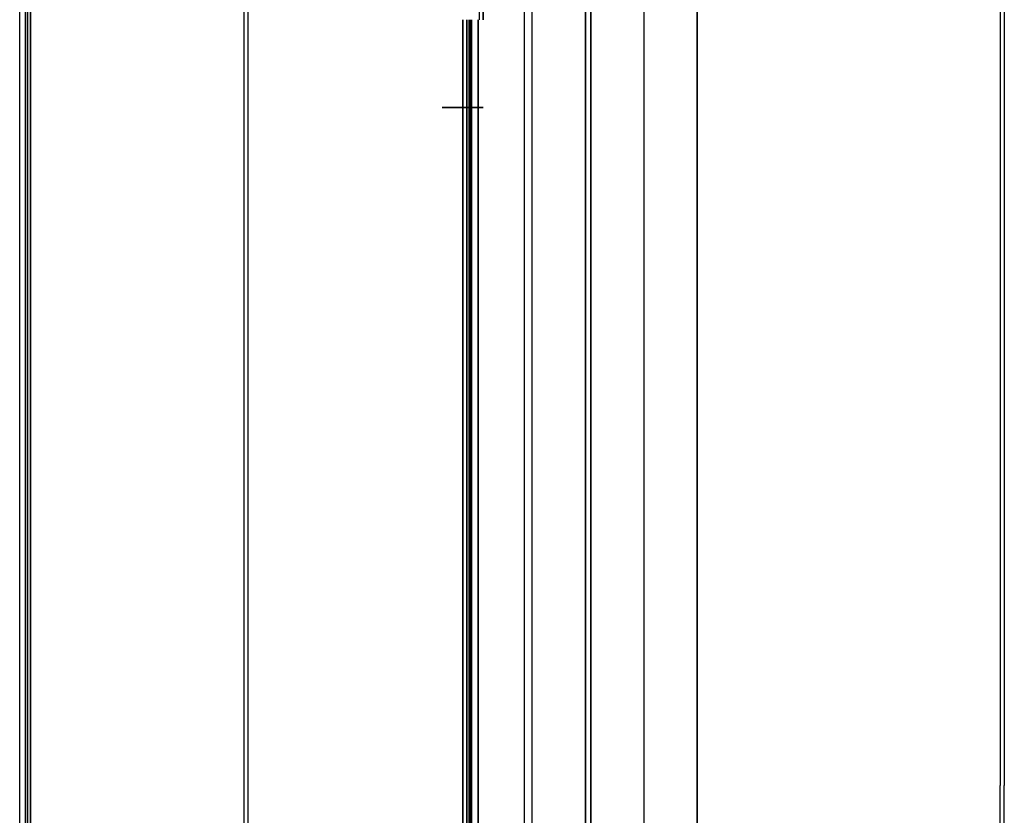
# Model space of a CAD drawing. Header units: millimetres. Extents: x -1030 to 192, y -442 to 180.
# Tile 75 of 256: x -1019 to -844, y -126 to 16. Entities that reach past the tile are written whole.
import ezdxf

# ---------------------------------------------------------------- set-up
doc = ezdxf.new("R2010")
doc.units = ezdxf.units.MM
doc.header["$MEASUREMENT"] = 0
doc.layers.add('OVIDIO 120x60x72h', color=7, linetype='Continuous')

msp = doc.modelspace()

# ---------------------------------------------------------------- linework, layer by layer
at = {"layer": 'OVIDIO 120x60x72h'}
for points in [[(-1018.939640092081, -131.0045974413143), (-1018.939640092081, 153.6748277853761)], [(-1017.887569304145, 153.2952962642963), (-1017.887569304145, -131.0045974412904)], [(-1017.887569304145, -131.0045974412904), (-1017.887569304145, 153.2952962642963)], [(-1017.479766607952, -131.0045974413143), (-1017.479766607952, 153.6749763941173)], [(-1016.993142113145, 153.6748277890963), (-1016.993142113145, -131.0045974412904)], [(-1016.993142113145, -131.0045974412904), (-1016.993142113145, 153.6748277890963)], [(-979.0583896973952, -131.0045974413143), (-979.0583896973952, 81.0194773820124)], [(-978.3875693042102, -131.0045974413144), (-978.3875693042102, 81.01947738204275)], [(-937.3223217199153, 78.8224828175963), (-937.3223217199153, 15.57344792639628)], [(-936.6515013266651, 78.82248281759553), (-936.6515013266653, 15.57344792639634)], [(-936.6515013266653, 15.57344792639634), (-936.6515013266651, 78.82248281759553)], [(-929.3517740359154, 77.89440829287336), (-929.3517740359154, -131.0045974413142)], [(-928.0101332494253, 77.89440829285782), (-928.0101332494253, -131.0045974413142)], [(-918.4743379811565, 67.32838998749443), (-918.4743379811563, -131.0045974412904)], [(-918.4743379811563, -131.0045974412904), (-918.4743379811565, 67.32838998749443)], [(-917.5351894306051, 65.92389549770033), (-917.5351894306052, -131.0045974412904)], [(-917.5351894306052, -131.0045974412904), (-917.5351894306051, 65.92389549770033)], [(-917.5351894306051, -131.0045974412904), (-917.5351894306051, 65.92389549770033)], [(-917.5351894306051, 65.92389549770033), (-917.5351894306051, -131.0045974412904)], [(-844.8153217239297, 61.2767215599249), (-844.8153217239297, -120.4457563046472)], [(-844.0902851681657, 61.27693283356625), (-844.0902851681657, -120.4457563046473)], [(-908.0951894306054, 56.56525091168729), (-908.0951894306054, -131.0045974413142)], [(-908.0951894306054, 56.56525091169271), (-908.0951894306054, -131.0045974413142)], [(-898.6551894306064, -131.0045974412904), (-898.6551894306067, 42.15469358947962)], [(-898.6551894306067, 42.15469358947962), (-898.6551894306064, -131.0045974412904)], [(-898.6551894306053, 42.1546897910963), (-898.6551894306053, -131.0045974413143)], [(-898.6551894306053, -131.0045974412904), (-898.6551894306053, 42.15468816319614)], [(-898.6551894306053, 42.15468816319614), (-898.6551894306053, -131.0045974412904)], [(-940.2292100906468, -131.0045974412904), (-940.2292100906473, 15.57344792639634)], [(-940.2292100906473, 15.57344792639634), (-940.2292100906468, -131.0045974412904)], [(-939.5583896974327, -131.0045974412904), (-939.5583896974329, 15.57344792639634)], [(-939.5583896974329, 15.57344792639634), (-939.5583896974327, -131.0045974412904)], [(-939.1766690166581, 15.57344792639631), (-939.1766690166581, -131.0045974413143)], [(-938.8875693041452, -131.0045974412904), (-938.8875693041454, 15.57344792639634)], [(-938.8875693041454, 15.57344792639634), (-938.8875693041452, -131.0045974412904)], [(-938.7023273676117, 15.57344792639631), (-938.7023273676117, -131.0045974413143)], [(-937.5459285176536, -131.0045974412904), (-937.5459285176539, 15.57344792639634)], [(-937.5459285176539, 15.57344792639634), (-937.5459285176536, -131.0045974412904)], [(-844.8153217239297, -302.1682341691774), (-844.8153217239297, -120.4457563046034)], [(-844.0902851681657, -302.1684454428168), (-844.0902851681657, -120.4457563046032)]]:
    msp.add_lwpolyline(points, dxfattribs=at)
at = {"layer": 'OVIDIO 120x60x72h', "extrusion": (0.1089792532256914, -0.2028516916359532, 0.9731262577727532)}
for points in [[(-823.5389715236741, 773.6560759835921), (-823.5389715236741, 613.0002315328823)], [(-823.5389715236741, 613.0002315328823), (-823.5389715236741, 773.6560759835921)]]:
    msp.add_lwpolyline(points, dxfattribs=at)
at = {"layer": 'OVIDIO 120x60x72h', "extrusion": (0.9999999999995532, 9.452204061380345e-07, 0)}
for points in [[(-131.0036359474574, 754.6316265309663), (153.2962577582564, 754.6310890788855)], [(153.2962577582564, 754.6310890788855), (-131.0036359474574, 754.6316265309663)]]:
    msp.add_lwpolyline(points, dxfattribs=at)
at = {"layer": 'OVIDIO 120x60x72h', "extrusion": (1, 0, 0)}
for points in [[(-131.0045974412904, 755.5783022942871), (153.6748277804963, 755.5783021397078)], [(153.6748277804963, 755.5783021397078), (-131.0045974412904, 755.5783022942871)], [(15.57344792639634, 717.8143706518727), (78.82248281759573, 717.8143706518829)], [(78.82248281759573, 717.8143706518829), (15.57344792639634, 717.8143706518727)], [(67.32838998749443, 754.16869734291), (-131.0045974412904, 754.1686973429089)], [(-131.0045974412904, 754.1686973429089), (67.32838998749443, 754.16869734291)]]:
    msp.add_lwpolyline(points, dxfattribs=at)
at = {"layer": 'OVIDIO 120x60x72h', "extrusion": (0, 1, 0)}
for points in [[(943.2275991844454, 717.6365142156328), (943.8984195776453, 716.2948734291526)], [(940.2292100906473, 714.4602686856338), (943.8984195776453, 716.2948734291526)], [(943.8984195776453, 716.2948734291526), (943.2275991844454, 717.6365142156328)], [(943.8984195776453, 716.2948734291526), (940.2292100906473, 714.4602686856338)], [(939.8937998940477, 715.1310890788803), (943.56300938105, 716.9656938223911)], [(943.2275991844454, 717.6365142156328), (939.5583896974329, 715.8019094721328)], [(939.5583896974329, 715.8019094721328), (943.2275991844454, 717.6365142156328)], [(942.0638148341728, 715.3775710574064), (941.3929944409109, 716.719211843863)], [(940.2292100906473, 714.4602686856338), (939.5583896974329, 715.8019094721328)], [(937.5459285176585, 715.3546958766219), (937.5662218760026, 715.3152109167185), (937.5875807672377, 715.2758375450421), (937.6100150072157, 715.2366134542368), (937.6335328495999, 715.1975774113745), (937.6581408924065, 715.1587691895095), (937.6838439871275, 715.1202294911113), (937.710645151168, 715.0819998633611), (937.7385454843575, 715.0441226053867), (937.7675440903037, 715.0066406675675), (937.7976380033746, 714.9695975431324), (937.8288221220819, 714.9330371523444), (937.8610891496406, 714.8970037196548), (937.8944295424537, 714.8615416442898), (937.928831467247, 714.8266953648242), (937.9642807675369, 714.7925092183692), (938.0007609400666, 714.7590272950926), (938.0382531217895, 714.7262932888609), (938.0767360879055, 714.6943503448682), (938.1161862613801, 714.6632409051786), (938.1565777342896, 714.6330065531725), (938.1978823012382, 714.6036878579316), (938.2400695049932, 714.5753242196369), (938.283106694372, 714.5479537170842), (938.3269590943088, 714.5216129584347), (938.3715898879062, 714.4963369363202), (938.4169603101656, 714.4721588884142), (938.4630297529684, 714.4491101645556), (938.5097558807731, 714.4272201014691), (938.5570947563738, 714.4065159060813), (938.605000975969, 714.3870225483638), (938.6534278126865, 714.3687626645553), (938.7023273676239, 714.3517564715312), (938.7516507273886, 714.3360216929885), (938.8013481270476, 714.3215734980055), (938.8513691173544, 714.3084244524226), (938.9016627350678, 714.2965844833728), (938.9521776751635, 714.2860608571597), (939.002862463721, 714.2768581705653), (939.053665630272, 714.268978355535), (939.104535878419, 714.2624206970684), (939.1554222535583, 714.2571818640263), (939.206274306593, 714.2532559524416), (939.257042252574, 714.2506345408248), (939.3076771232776, 714.2493067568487), (939.3581309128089, 714.2492593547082), (939.4083567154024, 714.2504768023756), (939.4583088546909, 714.2529413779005), (939.5079430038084, 714.2566332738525), (939.5572162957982, 714.2615307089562), (939.6060874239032, 714.2676100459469), (939.6545167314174, 714.274845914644), (939.7024662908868, 714.2832113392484), (939.7498999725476, 714.2926778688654), (939.7967835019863, 714.3032157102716), (939.8430845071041, 714.3147938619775), (939.8887725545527, 714.3273802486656), (939.9338191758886, 714.3409418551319), (939.9781978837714, 714.355444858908), (940.0218841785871, 714.3708547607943), (940.0648555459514, 714.3871365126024), (940.1070914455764, 714.4042546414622), (940.1485732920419, 714.4221733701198), (940.1892844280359, 714.4408567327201), (940.2292100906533, 714.4602686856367)], [(939.5583896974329, 715.8019094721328), (940.2292100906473, 714.4602686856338)], [(940.2292100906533, 714.4602686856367), (940.1892844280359, 714.4408567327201), (940.1485732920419, 714.4221733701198), (940.1070914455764, 714.4042546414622), (940.0648555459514, 714.3871365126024), (940.0218841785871, 714.3708547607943), (939.9781978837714, 714.355444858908), (939.9338191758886, 714.3409418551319), (939.8887725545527, 714.3273802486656), (939.8430845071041, 714.3147938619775), (939.7967835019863, 714.3032157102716), (939.7498999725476, 714.2926778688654), (939.7024662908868, 714.2832113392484), (939.6545167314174, 714.274845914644), (939.6060874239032, 714.2676100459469), (939.5572162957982, 714.2615307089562), (939.5079430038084, 714.2566332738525), (939.4583088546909, 714.2529413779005), (939.4083567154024, 714.2504768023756), (939.3581309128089, 714.2492593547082), (939.3076771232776, 714.2493067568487), (939.257042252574, 714.2506345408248), (939.206274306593, 714.2532559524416), (939.1554222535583, 714.2571818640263), (939.104535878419, 714.2624206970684), (939.053665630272, 714.268978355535), (939.002862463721, 714.2768581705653), (938.9521776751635, 714.2860608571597), (938.9016627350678, 714.2965844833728), (938.8513691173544, 714.3084244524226), (938.8013481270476, 714.3215734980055), (938.7516507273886, 714.3360216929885), (938.7023273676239, 714.3517564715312), (938.6534278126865, 714.3687626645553), (938.605000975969, 714.3870225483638), (938.5570947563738, 714.4065159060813), (938.5097558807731, 714.4272201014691), (938.4630297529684, 714.4491101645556), (938.4169603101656, 714.4721588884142), (938.3715898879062, 714.4963369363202), (938.3269590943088, 714.5216129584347), (938.283106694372, 714.5479537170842), (938.2400695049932, 714.5753242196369), (938.1978823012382, 714.6036878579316), (938.1565777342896, 714.6330065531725), (938.1161862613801, 714.6632409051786), (938.0767360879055, 714.6943503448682), (938.0382531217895, 714.7262932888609), (938.0007609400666, 714.7590272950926), (937.9642807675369, 714.7925092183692), (937.928831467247, 714.8266953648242), (937.8944295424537, 714.8615416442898), (937.8610891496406, 714.8970037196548), (937.8288221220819, 714.9330371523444), (937.7976380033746, 714.9695975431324), (937.7675440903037, 715.0066406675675), (937.7385454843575, 715.0441226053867), (937.710645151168, 715.0819998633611), (937.6838439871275, 715.1202294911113), (937.6581408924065, 715.1587691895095), (937.6335328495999, 715.1975774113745), (937.6100150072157, 715.2366134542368), (937.5875807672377, 715.2758375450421), (937.5662218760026, 715.3152109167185), (937.5459285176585, 715.3546958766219)], [(938.2328031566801, 714.5800992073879), (939.7819964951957, 715.3546958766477)], [(939.5583896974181, 715.8019094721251), (939.5484082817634, 715.7970564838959), (939.5382304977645, 715.7923856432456), (939.5278600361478, 715.787905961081), (939.5173010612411, 715.783626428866), (939.5065582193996, 715.7795559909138), (939.4956366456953, 715.775703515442), (939.4845419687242, 715.772077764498), (939.4732803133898, 715.7686873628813), (939.4618583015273, 715.7655407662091), (939.4502830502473, 715.7626462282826), (939.4385621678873, 715.760011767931), (939.4267037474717, 715.7576451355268), (939.4147163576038, 715.7555537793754), (939.4026090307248, 715.7537448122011), (939.3903912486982, 715.7522249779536), (939.3780729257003, 715.7510006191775), (939.3656643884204, 715.7500776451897), (939.353176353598, 715.7494615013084), (939.3406199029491, 715.7491571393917), (939.3280064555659, 715.7491689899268), (939.3153477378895, 715.7495009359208), (939.3026557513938, 715.7501562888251), (939.2899427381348, 715.7511377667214), (939.2772211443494, 715.7524474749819), (939.264503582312, 715.7540868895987), (939.2518027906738, 715.7560568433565), (939.239131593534, 715.7583575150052), (939.2265028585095, 715.7609884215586), (939.2139294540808, 715.7639484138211), (939.2014242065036, 715.767235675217), (939.1889998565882, 715.770847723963), (939.1766690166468, 715.7747814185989), (939.164444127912, 715.7790329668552), (939.152337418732, 715.7835979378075), (939.1403608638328, 715.7884712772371), (939.128526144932, 715.7936473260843), (939.1168446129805, 715.7991198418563), (939.1053272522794, 715.8048820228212), (939.0939846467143, 715.810926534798), (939.0828269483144, 715.8172455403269), (939.0718638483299, 715.8238307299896), (939.0611045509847, 715.830673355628), (939.0505577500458, 715.837764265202), (939.0402316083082, 715.8450939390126), (939.0301337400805, 715.8526525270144), (939.0202711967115, 715.8604298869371), (939.0106504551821, 715.8684156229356), (939.001277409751, 715.876599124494), (938.9921573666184, 715.8849696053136), (938.9832950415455, 715.8935161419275), (938.9746945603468, 715.9022277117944), (938.9663594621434, 715.9110932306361), (938.9582927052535, 715.9201015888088), (938.9504966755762, 715.9292416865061), (938.9429731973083, 715.9385024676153), (938.9357235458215, 715.9478729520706), (938.928748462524, 715.9573422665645), (938.9220481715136, 715.9668996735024), (938.9156223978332, 715.9765345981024), (938.9094703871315, 715.9862366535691), (938.9035909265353, 715.9959956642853), (938.8979823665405, 716.0058016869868), (938.8926426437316, 716.0156450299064), (938.8875693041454, 716.0255162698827)], [(938.8875693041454, 716.0255162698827), (938.8926426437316, 716.0156450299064), (938.8979823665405, 716.0058016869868), (938.9035909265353, 715.9959956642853), (938.9094703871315, 715.9862366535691), (938.9156223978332, 715.9765345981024), (938.9220481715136, 715.9668996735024), (938.928748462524, 715.9573422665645), (938.9357235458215, 715.9478729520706), (938.9429731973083, 715.9385024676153), (938.9504966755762, 715.9292416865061), (938.9582927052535, 715.9201015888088), (938.9663594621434, 715.9110932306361), (938.9746945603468, 715.9022277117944), (938.9832950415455, 715.8935161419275), (938.9921573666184, 715.8849696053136), (939.001277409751, 715.876599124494), (939.0106504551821, 715.8684156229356), (939.0202711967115, 715.8604298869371), (939.0301337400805, 715.8526525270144), (939.0402316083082, 715.8450939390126), (939.0505577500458, 715.837764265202), (939.0611045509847, 715.830673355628), (939.0718638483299, 715.8238307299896), (939.0828269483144, 715.8172455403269), (939.0939846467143, 715.810926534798), (939.1053272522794, 715.8048820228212), (939.1168446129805, 715.7991198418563), (939.128526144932, 715.7936473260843), (939.1403608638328, 715.7884712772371), (939.152337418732, 715.7835979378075), (939.164444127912, 715.7790329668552), (939.1766690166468, 715.7747814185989), (939.1889998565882, 715.770847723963), (939.2014242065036, 715.767235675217), (939.2139294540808, 715.7639484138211), (939.2265028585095, 715.7609884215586), (939.239131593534, 715.7583575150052), (939.2518027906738, 715.7560568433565), (939.264503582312, 715.7540868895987), (939.2772211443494, 715.7524474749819), (939.2899427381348, 715.7511377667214), (939.3026557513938, 715.7501562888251), (939.3153477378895, 715.7495009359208), (939.3280064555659, 715.7491689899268), (939.3406199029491, 715.7491571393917), (939.353176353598, 715.7494615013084), (939.3656643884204, 715.7500776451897), (939.3780729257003, 715.7510006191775), (939.3903912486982, 715.7522249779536), (939.4026090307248, 715.7537448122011), (939.4147163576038, 715.7555537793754), (939.4267037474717, 715.7576451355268), (939.4385621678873, 715.760011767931), (939.4502830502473, 715.7626462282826), (939.4618583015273, 715.7655407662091), (939.4732803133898, 715.7686873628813), (939.4845419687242, 715.772077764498), (939.4956366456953, 715.775703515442), (939.5065582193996, 715.7795559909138), (939.5173010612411, 715.783626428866), (939.5278600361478, 715.787905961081), (939.5382304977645, 715.7923856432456), (939.5484082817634, 715.7970564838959), (939.5583896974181, 715.8019094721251)], [(938.4403557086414, 715.8019094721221), (939.2149523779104, 714.2527161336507)], [(938.8875693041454, 716.0255162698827), (937.5459285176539, 715.3546958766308)], [(937.5459285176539, 715.3546958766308), (938.8875693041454, 716.0255162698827)], [(938.8875693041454, 716.0255162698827), (937.9931421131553, 717.8143706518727)], [(937.9931421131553, 717.8143706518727), (938.8875693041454, 716.0255162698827)], [(937.098714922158, 716.2491230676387), (938.4403557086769, 716.9199434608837)], [(937.3223217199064, 717.4789604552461), (938.2167489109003, 715.6901060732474)], [(936.6515013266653, 717.1435502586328), (937.9931421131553, 717.8143706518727)], [(937.9931421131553, 717.8143706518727), (936.6515013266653, 717.1435502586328)], [(936.6515013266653, 717.1435502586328), (937.5459285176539, 715.3546958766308)], [(937.5459285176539, 715.3546958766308), (936.6515013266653, 717.1435502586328)]]:
    msp.add_lwpolyline(points, dxfattribs=at)

doc.saveas('drawing.dxf')
